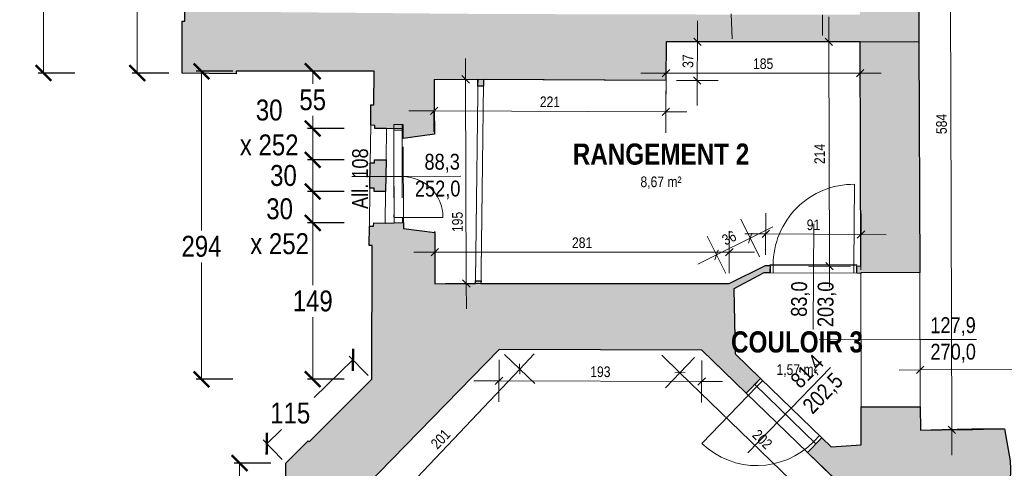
# Model space of a CAD drawing. Extents: x -6068 to 35118, y -17738 to 67348.
# Tile 177 of 243: x -252 to 688, y 14212 to 14640. Entities that reach past the tile are written whole.
import ezdxf
from ezdxf.enums import TextEntityAlignment as Align

# ---------------------------------------------------------------- set-up
doc = ezdxf.new("R2010")
doc.units = 0
doc.header["$LTSCALE"] = 15
for name, pattern in [('Continua', [0]), ('Cui_CACHE', [0.375, 0.25, -0.125]), ('Cui_CONTINU', [0])]:
    doc.linetypes.add(name, pattern=pattern)
doc.layers.get('0').update_dxf_attribs({"linetype": 'CONTINUOUS'})
doc.layers.get('DEFPOINTS').update_dxf_attribs({"linetype": 'CONTINUOUS'})
for name, color, linetype, lineweight, true_color in [('Baie Architectural - Mesures - NIVEAUX - Style par défaut', 7, 'Continua', 0, 0x000000), ('Baie Architectural - Seuil - NIVEAUX - Style par défaut', 7, 'Continua', 0, 0x000000), ('EDL-Mesures et Cotes', 7, 'Continua', 0, 0xc0c0c0), ('Enveloppe - NIVEAUX - Style par défaut', 7, 'Continua', 0, 0x000000), ('Fenêtre - Cadre - NIVEAUX - Style par défaut', 7, 'Continua', 0, 0x000000), ('Fenêtre - Mesures - NIVEAUX - Style par défaut', 7, 'Continua', 0, 0x000000), ('Fenêtre - Ouvertures - NIVEAUX - Style par défaut', 7, 'Continua', 0, 0x000000), ('Fenêtre - Seuil - NIVEAUX - Style par défaut', 7, 'Continua', 0, 0x000000), ('Pièce - Notes - NIVEAUX - Style par défaut', 7, 'Continua', 0, 0x000000), ('Porte - Cadre - NIVEAUX - Style par défaut', 7, 'Continua', 0, 0x000000), ('Porte - Mesures - NIVEAUX - Style par défaut', 7, 'Continua', 0, 0x000000), ('Porte - Ouvertures - NIVEAUX - Style par défaut', 7, 'Continua', 0, 0x000000), ('Porte - Seuil - NIVEAUX - Style par défaut', 7, 'Continua', 0, 0x000000)]:
    doc.layers.add(name, color=color, linetype=linetype, lineweight=lineweight, true_color=true_color)
doc.layers.add('EDL_RDC murs & cloisons', color=5, linetype='CONTINUOUS')
doc.layers.add('PIS-fond de plan', color=7, linetype='Cui_CONTINU')
doc.styles.add('Arial Narrow', font='ARIALN.TTF')
doc.styles.add('Arial Narrow Bold', font='ARIALNB.TTF')
doc.styles.add('MtXpl_Arial_Narrow', font='ARIALN.TTF')
doc.dimstyles.new('Côtes (ech cm) PIS', dxfattribs={"dimscale": 0, "dimtxt": 20, "dimasz": 15, "dimexe": 5, "dimexo": 5, "dimgap": 5, "dimtad": 0, "dimtih": 1, "dimtoh": 1, "dimdec": 0, "dimtxsty": 'Arial Narrow', "dimblk": 'ARCHTICK', "dimcen": 0, "dimclrd": 256, "dimclre": 256, "dimclrt": 256, "dimadec": 0, "dimazin": 0, "dimtfac": 1, "dimtdec": 0, "dimtmove": 2, "dimatfit": 3, "dimfxl": 30, "dimfxlon": 1, "dimlwd": 0, "dimarcsym": 0})

# ---------------------------------------------------------------- blocks, each defined once
blk = doc.blocks.new('EDL_RDC_2025 09 17')
at = {"layer": 'EDL_RDC murs & cloisons', "linetype": 'Continuous', "ltscale": 0.08}
h = blk.add_hatch(color=9, dxfattribs=at)
h.dxf.hatch_style = 1
h.paths.add_polyline_path([(-96.69, -955.98), (-81.69, -956.07), (-74.17, -959.86), (-65.17, -959.82), (-65.2, -964.33), (-35.15, -966.38), (-35.3, -1055.44), (188.69, -1057.44), (365.44, -1057.94), (550.28, -1058.07), (550.21, -1033.67), (585.61, -1033.58), (585.26, -902.77), (549.86, -902.87), (549.78, -870.82), (549.53, -870.82), (549.15, -782.31), (597.75, -781.88), (597.67, -766.07), (605.26, -766.02), (605.69, -814.49), (688.77, -814.05), (689.07, -869.89), (606.17, -870.33), (606.26, -902.72), (606.26, -1033.52), (606.27, -1083.97), (607.33, -1304.4), (550.93, -1304.55), (550.94, -1305.14), (547.2, -1305.11), (547.24, -1298.11), (550.92, -1298.14), (550.63, -1191.06), (550.34, -1083.98), (364.98, -1084.01), (364.84, -1120.83), (190.81, -1120.15), (190.74, -1126.4), (185.45, -1126.34), (185.45, -1120.13), (143.71, -1120.27), (143.8, -1146.09), (143.89, -1172.22), (114.09, -1176.32), (114.05, -1167.24), (98.1, -1166.96), (87.1, -1166.82), (87.1, -1163.82), (83.14, -1163.76), (83.39, -1144.34), (86.04, -1144.37), (86.57, -1112.17), (-45.16, -1111.93), (-45.2, -1114.65), (-96.77, -1113.88), (-96.72, -1064.31), (-94.44, -1064.31), (-94.44, -976.78), (-96.81, -976.77), (-96.69, -955.98)])
h = blk.add_hatch(color=9, dxfattribs=at)
h.dxf.hatch_style = 1
h.paths.add_polyline_path([(82.68, -1199.64), (86.68, -1199.69), (86.72, -1196.69), (97.72, -1196.83), (97.33, -1227.08), (86.33, -1226.94), (86.37, -1223.94), (82.37, -1223.94)])
h = blk.add_hatch(color=9, dxfattribs=at)
h.dxf.hatch_style = 1
h.paths.add_polyline_path([(81.91, -1259.99), (85.91, -1260.04), (85.95, -1257.04), (96.95, -1257.18), (105.36, -1256.76), (114.36, -1256.73), (114.38, -1262.31), (144.21, -1266.22), (144.37, -1315.01), (183.09, -1314.99), (183.13, -1312.3), (188.41, -1312.37), (188.38, -1314.99), (425.39, -1314.88), (460.02, -1297.54), (464.26, -1297.57), (464.26, -1304.57), (458.24, -1304.53), (429.75, -1320.04), (430.86, -1381.94), (455.16, -1405.47), (441.54, -1419.53), (399.12, -1378.44), (205.64, -1377.87), (65.51, -1521.87), (66.22, -1718.84), (87.4, -1740.5), (69.05, -1764.89), (72.83, -1768.58), (66.54, -1775.02), (58.31, -1766.99), (47.49, -1777.86), (45.36, -1775.75), (42.54, -1778.58), (1.1, -1737.32), (0.89, -1708.67), (3.77, -1708.68), (4.4, -1516.95), (2.07, -1516.94), (2.03, -1486.4), (23.42, -1465.17), (24.42, -1466.18), (84.3, -1406.26), (84.57, -1278.6), (81.67, -1278.57), (81.91, -1259.99)])
h = blk.add_hatch(color=9, dxfattribs=at)
h.dxf.hatch_style = 1
h.paths.add_polyline_path([(607.89, -1513.22), (607.69, -1544.84), (589.69, -1544.84), (580.04, -1543.97), (544.04, -1544.19), (543.89, -1518.66), (500.03, -1476.18), (513.64, -1462.12), (522.64, -1470.84), (551.37, -1468.76), (551.27, -1432.46), (607.68, -1432.46), (607.74, -1454.93), (687.9, -1453.65), (693.5, -1484.02), (693.66, -1492.02), (693.66, -1497.02), (690.42, -1511.23), (687.42, -1511.22), (687.4, -1515.22), (669.34, -1515.14), (669.34, -1513.12)])
at = {"layer": 'Baie Architectural - Mesures - NIVEAUX - Style par défaut', "color": 103, "linetype": 'Continua', "lineweight": 13, "ltscale": 0.1, "true_color": 0x49c386}
for q in [(511.1, -1368.61), (661.43, -1368.21)]:
    blk.add_line((607.5, -1368.35), q, dxfattribs=at)
at = {"layer": 'Baie Architectural - Seuil - NIVEAUX - Style par défaut', "color": 103, "linetype": 'Cui_CACHE', "lineweight": 5, "ltscale": 0.1, "true_color": 0x49c386}
for p, q in [((185.45, -1126.34), (183.13, -1312.3)), ((188.41, -1312.37), (190.74, -1126.4))]:
    blk.add_line(p, q, dxfattribs=at)
at = {"layer": 'Baie Architectural - Seuil - NIVEAUX - Style par défaut', "color": 103, "linetype": 'Continua', "lineweight": 5, "ltscale": 0.1, "true_color": 0x49c386}
for p, q in [((83.14, -1163.76), (82.68, -1199.64)), ((97.72, -1196.83), (98.1, -1166.96)), ((82.37, -1223.89), (81.91, -1259.99)), ((96.95, -1257.18), (97.33, -1227.08)), ((550.93, -1304.55), (551.27, -1432.46)), ((607.67, -1432.3), (607.33, -1304.4))]:
    blk.add_line(p, q, dxfattribs=at)
at = {"layer": 'EDL-Mesures et Cotes', "color": 9, "linetype": 'Continua', "lineweight": 5, "ltscale": 0.1, "true_color": 0xc0c0c0}
for p, q in [((637.73, -1454.66), (636.17, -870.25)), ((427.25, -1057.22), (427.96, -1081.21)), ((514.35, -1058.17), (514.4, -1078.17)), ((520.34, -1084.06), (520.28, -1060.06)), ((394.98, -1084.13), (395.06, -1064.13)), ((374.98, -1084.05), (414.98, -1084.21)), ((394.84, -1120.94), (394.98, -1084.13)), ((540.34, -1084), (500.34, -1084.11)), ((520.34, -1084.06), (520.92, -1298.22)), ((364.98, -1094.01), (364.99, -1134.01)), ((550.35, -1093.98), (550.35, -1133.98)), ((173.71, -1119.86), (173.64, -1099.87)), ((364.99, -1114.01), (340.99, -1114.02)), ((364.99, -1114.01), (550.35, -1113.98)), ((550.35, -1113.98), (570.35, -1113.97)), ((153.71, -1119.93), (193.71, -1119.8)), ((174.38, -1314.9), (173.71, -1119.86)), ((374.84, -1120.87), (414.84, -1121.02)), ((394.84, -1120.94), (394.75, -1144.94)), ((143.67, -1129.97), (143.51, -1169.97)), ((364.8, -1130.83), (364.65, -1170.83)), ((143.59, -1149.97), (119.59, -1149.87)), ((143.59, -1149.97), (364.72, -1150.83)), ((364.72, -1150.83), (384.72, -1150.91)), ((460.08, -1287.54), (460.34, -1247.54)), ((550.98, -1288.14), (551.24, -1248.14)), ((454.19, -1289.34), (436.38, -1253.52)), ((144.37, -1305.01), (144.36, -1265.01)), ((425.38, -1304.88), (425.36, -1264.88)), ((460.21, -1267.54), (440.21, -1267.41)), ((445.29, -1271.43), (466.78, -1260.74)), ((551.11, -1268.14), (460.21, -1267.54)), ((551.11, -1268.14), (575.11, -1268.29)), ((422.06, -1305.32), (404.25, -1269.5)), ((445.29, -1271.43), (413.15, -1287.41)), ((144.37, -1285.01), (124.37, -1285.02)), ((425.37, -1284.88), (144.37, -1285.01)), ((413.15, -1287.41), (395.24, -1296.31)), ((425.37, -1284.88), (449.37, -1284.87)), ((540.92, -1298.16), (500.92, -1298.27)), ((520.92, -1298.22), (520.97, -1318.22)), ((154.38, -1314.97), (194.38, -1314.84)), ((174.38, -1314.9), (174.46, -1338.9)), ((607.57, -1417.36), (607.4, -1377.36)), ((205.62, -1387.87), (205.5, -1427.87)), ((210.85, -1382.79), (239.91, -1410.28)), ((225.38, -1396.53), (239.12, -1382.01)), ((378.25, -1399.99), (361.01, -1383.29)), ((392.16, -1385.62), (364.33, -1414.35)), ((399.09, -1388.44), (398.97, -1428.44)), ((87.3, -1542.49), (225.38, -1396.53)), ((378.25, -1399.99), (523.01, -1540.21)), ((607.49, -1397.36), (587.49, -1397.45)), ((1504.9, -1393.49), (607.49, -1397.36)), ((205.56, -1407.87), (181.56, -1407.79)), ((205.56, -1407.87), (399.03, -1408.44)), ((399.03, -1408.44), (419.03, -1408.5)), ((617.73, -1454.71), (657.73, -1454.61)), ((637.73, -1454.66), (637.8, -1478.66))]:
    blk.add_line(p, q, dxfattribs=at)
at = {"layer": 'EDL-Mesures et Cotes', "color": 9, "linetype": 'Continua', "lineweight": 20, "ltscale": 0.1, "true_color": 0xc0c0c0}
for p, q in [((398.5, -1087.68), (391.46, -1080.58)), ((523.89, -1087.58), (516.8, -1080.53)), ((177.26, -1123.39), (170.16, -1116.34)), ((368.52, -1110.48), (361.45, -1117.55)), ((391.32, -1117.39), (398.36, -1124.49)), ((546.82, -1117.51), (553.89, -1110.44)), ((147.14, -1146.45), (140.04, -1153.49)), ((361.17, -1154.35), (368.27, -1147.31)), ((443.69, -1276.17), (446.88, -1266.69)), ((463.77, -1264.03), (456.66, -1271.06)), ((547.55, -1271.65), (554.67, -1264.62)), ((147.9, -1281.47), (140.83, -1288.54)), ((414.74, -1282.67), (411.56, -1292.15)), ((421.84, -1288.42), (428.91, -1281.34)), ((517.37, -1294.69), (524.46, -1301.74)), ((170.83, -1311.38), (177.93, -1318.43)), ((225.52, -1401.53), (225.24, -1391.54)), ((383.25, -1399.91), (373.25, -1400.07)), ((611.01, -1393.81), (603.97, -1400.91)), ((209.1, -1404.34), (202.01, -1411.39)), ((395.49, -1411.96), (402.58, -1404.91)), ((634.19, -1451.13), (641.28, -1458.19))]:
    blk.add_line(p, q, dxfattribs=at)
at = {"layer": 'EDL_RDC murs & cloisons', "linetype": 'Continuous', "ltscale": 0.08}
for points in [[(606.26, -1033.52), (606.27, -1083.97), (607.33, -1304.4), (550.93, -1304.55), (550.94, -1305.14), (547.2, -1305.11), (547.24, -1298.11), (550.92, -1298.14), (550.63, -1191.06), (550.34, -1083.98), (364.98, -1084.01), (364.84, -1120.83), (190.81, -1120.15), (190.74, -1126.4), (185.45, -1126.34), (185.45, -1120.13), (143.71, -1120.27), (143.71, -1120.27), (143.8, -1146.09), (143.89, -1172.22), (114.09, -1176.32), (114.05, -1167.24), (98.1, -1166.96), (87.1, -1166.82), (87.1, -1163.82), (83.14, -1163.76), (83.39, -1144.34), (86.04, -1144.37), (86.57, -1112.17), (-45.16, -1111.93), (-45.2, -1114.65), (-96.77, -1113.88), (-96.72, -1064.31), (-94.44, -1064.31), (-94.44, -976.78)], [(2.07, -1516.94), (2.03, -1486.4), (23.42, -1465.17), (24.42, -1466.18), (84.3, -1406.26), (84.57, -1278.6), (81.67, -1278.57), (81.91, -1259.99), (81.91, -1259.99), (85.91, -1260.04), (85.95, -1257.04), (96.95, -1257.18), (105.36, -1256.76), (114.36, -1256.73), (114.38, -1262.31), (144.21, -1266.22), (144.37, -1315.01), (183.09, -1314.99), (183.13, -1312.3), (188.41, -1312.37), (188.38, -1314.99), (425.39, -1314.88), (460.02, -1297.54), (464.26, -1297.57), (464.26, -1304.57), (458.24, -1304.53), (429.75, -1320.04), (430.86, -1381.94), (455.16, -1405.47), (441.54, -1419.53), (399.12, -1378.44), (205.64, -1377.87), (65.51, -1521.87)]]:
    blk.add_lwpolyline(points, dxfattribs=at)
for points in [[(82.68, -1199.64), (86.68, -1199.69), (86.72, -1196.69), (97.72, -1196.83), (97.33, -1227.08), (86.33, -1226.94), (86.37, -1223.94), (82.37, -1223.94), (82.68, -1199.64)], [(607.89, -1513.22), (607.69, -1544.84), (589.69, -1544.84), (580.04, -1543.97), (544.04, -1544.19), (543.89, -1518.66), (500.03, -1476.18), (513.64, -1462.12), (522.64, -1470.84), (551.37, -1468.76), (551.27, -1432.46), (607.68, -1432.46), (607.74, -1454.93), (687.9, -1453.65), (693.5, -1484.02), (693.66, -1492.02), (693.66, -1497.02), (690.42, -1511.23), (690.42, -1511.23), (687.42, -1511.22), (687.4, -1515.22), (669.34, -1515.14), (669.34, -1513.12), (607.89, -1513.22)]]:
    blk.add_lwpolyline(points, close=True, dxfattribs=at)
at = {"layer": 'Enveloppe - NIVEAUX - Style par défaut', "color": 18, "linetype": 'Continua', "lineweight": 20, "ltscale": 0.1, "true_color": 0x000000}
for p, q in [((606.71, -1070.87), (606.61, -1033.52)), ((-96.72, -1064.31), (-96.77, -1113.88)), ((-94.44, -1064.31), (-96.72, -1064.31)), ((607.33, -1301.49), (606.71, -1070.87)), ((606.74, -1083.97), (606.71, -1070.87)), ((606.74, -1083.97), (606.71, -1070.87)), ((364.84, -1120.83), (364.98, -1084.01)), ((364.98, -1084.01), (397.65, -1084.01)), ((397.65, -1084.01), (550.34, -1083.98)), ((550.34, -1083.98), (606.74, -1083.97)), ((550.34, -1083.98), (606.74, -1083.97)), ((550.34, -1083.98), (550.92, -1298.14)), ((-96.77, -1113.88), (-45.2, -1114.65)), ((-45.2, -1114.65), (-45.16, -1111.93)), ((-45.16, -1111.93), (86.57, -1112.17)), ((86.57, -1112.17), (86.04, -1144.37)), ((143.89, -1172.22), (143.71, -1119.97)), ((143.71, -1119.97), (188.44, -1120.14)), ((185.53, -1120.13), (185.45, -1126.34)), ((185.45, -1126.34), (190.74, -1126.4)), ((188.44, -1120.14), (364.84, -1120.83)), ((190.74, -1126.4), (190.81, -1120.15)), ((83.39, -1144.34), (83.14, -1163.76)), ((86.04, -1144.37), (83.39, -1144.34)), ((83.14, -1163.76), (87.14, -1163.82)), ((87.14, -1163.82), (87.1, -1166.82)), ((87.1, -1166.82), (98.1, -1166.96)), ((114.05, -1167.24), (114.09, -1176.32)), ((114.09, -1176.32), (143.89, -1172.22)), ((82.68, -1199.64), (82.37, -1223.89)), ((86.68, -1199.69), (82.68, -1199.64)), ((86.72, -1196.69), (86.68, -1199.69)), ((97.72, -1196.83), (86.72, -1196.69)), ((97.33, -1227.08), (97.72, -1196.83)), ((82.37, -1223.89), (86.37, -1223.94)), ((86.37, -1223.94), (86.33, -1226.94)), ((86.33, -1226.94), (97.33, -1227.08)), ((85.95, -1257.04), (85.91, -1260.04)), ((96.95, -1257.18), (85.95, -1257.04)), ((114.36, -1256.73), (105.36, -1256.76)), ((114.38, -1262.31), (114.35, -1254.32)), ((81.91, -1259.99), (81.67, -1278.57)), ((85.91, -1260.04), (81.91, -1259.99)), ((144.21, -1266.22), (114.38, -1262.31)), ((144.37, -1315.01), (144.21, -1266.22)), ((81.67, -1278.57), (84.57, -1278.6)), ((84.57, -1278.6), (84.3, -1406.26)), ((429.75, -1320.04), (458.24, -1304.53)), ((458.24, -1304.53), (464.21, -1304.57)), ((460.02, -1297.54), (458.64, -1298.29)), ((464.26, -1297.57), (460.02, -1297.54)), ((464.21, -1304.57), (464.26, -1297.57)), ((547.24, -1298.11), (547.2, -1305.11)), ((547.2, -1305.11), (550.94, -1305.14)), ((550.92, -1298.14), (547.24, -1298.11)), ((550.93, -1301.89), (550.92, -1298.14)), ((550.93, -1304.55), (607.33, -1304.4)), ((607.33, -1304.4), (607.33, -1301.49)), ((607.33, -1301.74), (607.33, -1301.49)), ((183.13, -1312.3), (183.09, -1314.99)), ((188.41, -1312.37), (183.13, -1312.3)), ((188.38, -1314.99), (188.41, -1312.37)), ((430.86, -1381.94), (429.75, -1320.04)), ((205.64, -1377.87), (205.75, -1377.76)), ((205.64, -1377.87), (205.75, -1377.76)), ((205.64, -1377.87), (205.75, -1377.76)), ((205.64, -1377.87), (399.12, -1378.44)), ((399.12, -1378.44), (419.21, -1397.89)), ((455.16, -1405.47), (430.86, -1381.94)), ((419.21, -1397.89), (441.54, -1419.53)), ((84.3, -1406.26), (24.42, -1466.18)), ((441.54, -1419.53), (455.16, -1405.47)), ((607.67, -1432.3), (551.27, -1432.46)), ((551.27, -1432.46), (551.37, -1468.76)), ((607.74, -1454.93), (607.67, -1432.3)), ((628.67, -1454.31), (607.74, -1454.93)), ((656.95, -1453.75), (628.67, -1454.31)), ((687.9, -1453.65), (656.95, -1453.75)), ((23.42, -1465.17), (2.03, -1486.4)), ((24.42, -1466.18), (23.42, -1465.17)), ((513.64, -1462.12), (500.03, -1476.18)), ((522.64, -1470.84), (513.64, -1462.12)), ((551.37, -1468.76), (522.64, -1470.84)), ((500.03, -1476.18), (511.58, -1487.36)), ((511.58, -1487.36), (505.3, -1481.28)), ((511.58, -1487.36), (505.3, -1481.28)), ((511.58, -1487.36), (505.3, -1481.28)), ((2.03, -1486.4), (2.07, -1516.95)), ((511.58, -1487.36), (543.89, -1518.66))]:
    blk.add_line(p, q, dxfattribs=at)
at = {"layer": 'Fenêtre - Cadre - NIVEAUX - Style par défaut', "color": 161, "linetype": 'Continua', "lineweight": 13, "ltscale": 0.1, "true_color": 0x7599ff}
for p, q in [((105.04, -1163.15), (114.04, -1163.12)), ((113.04, -1163.13), (113.28, -1233.13)), ((114.04, -1163.26), (114.06, -1168.26)), ((105.13, -1189.35), (105.11, -1184.35)), ((105.36, -1256.76), (105.12, -1186.76)), ((105.35, -1254.35), (105.34, -1249.35)), ((105.35, -1251.76), (113.35, -1251.73)), ((113.35, -1251.73), (113.36, -1256.73))]:
    blk.add_line(p, q, dxfattribs=at)
at = {"layer": 'Fenêtre - Mesures - NIVEAUX - Style par défaut', "color": 161, "linetype": 'Continua', "lineweight": 13, "ltscale": 0.1, "true_color": 0x7599ff}
for p, q in [((115.23, -1212.56), (65.23, -1212.74)), ((115.21, -1212.56), (169.13, -1212.38))]:
    blk.add_line(p, q, dxfattribs=at)
at = {"layer": 'Fenêtre - Ouvertures - NIVEAUX - Style par défaut', "color": 161, "linetype": 'Continua', "lineweight": 13, "ltscale": 0.1, "true_color": 0x7599ff}
for p, q in [((114.06, -1168.41), (105.06, -1168.44)), ((113.35, -1251.73), (152.01, -1251.73))]:
    blk.add_line(p, q, dxfattribs=at)
at = {"layer": 'Fenêtre - Ouvertures - NIVEAUX - Style par défaut', "color": 161, "linetype": 'Continua', "lineweight": 5, "ltscale": 0.1, "true_color": 0x7599ff}
blk.add_arc((112.85, -1251.73), 39.16, 0, 89.24228, dxfattribs=at)
at = {"layer": 'Fenêtre - Seuil - NIVEAUX - Style par défaut', "color": 161, "linetype": 'Continua', "lineweight": 5, "ltscale": 0.1, "true_color": 0x7599ff}
for p, q in [((105.04, -1163.15), (105.28, -1233.15)), ((114.35, -1254.32), (114.11, -1184.32))]:
    blk.add_line(p, q, dxfattribs=at)
at = {"layer": 'Porte - Cadre - NIVEAUX - Style par défaut', "color": 103, "linetype": 'Continua', "lineweight": 5, "ltscale": 0.1, "true_color": 0x49c386}
for p, q in [((464.26, -1296.57), (464.21, -1304.57)), ((547.25, -1297.11), (464.26, -1296.57)), ((464.21, -1304.57), (547.2, -1305.11)), ((547.2, -1305.11), (547.25, -1297.11)), ((455.16, -1405.47), (449.59, -1411.22)), ((513.64, -1462.12), (455.16, -1405.47)), ((449.59, -1411.22), (508.07, -1467.87)), ((508.07, -1467.87), (513.64, -1462.12))]:
    blk.add_line(p, q, dxfattribs=at)
at = {"layer": 'Porte - Mesures - NIVEAUX - Style par défaut', "color": 103, "linetype": 'Continua', "lineweight": 13, "ltscale": 0.1, "true_color": 0x49c386}
for p, q in [((505.7, -1304.84), (506.01, -1257.84)), ((505.7, -1304.84), (505.35, -1358.76)), ((484.4, -1433.8), (521.91, -1395.07)), ((484.4, -1433.8), (442.95, -1476.58))]:
    blk.add_line(p, q, dxfattribs=at)
at = {"layer": 'Porte - Ouvertures - NIVEAUX - Style par défaut', "color": 103, "linetype": 'Continua', "lineweight": 13, "ltscale": 0.1, "true_color": 0x49c386}
for p, q in [((544.25, -1297.09), (544.75, -1220.11)), ((467.26, -1296.59), (467.21, -1304.59)), ((544.25, -1297.09), (544.2, -1305.09)), ((451.74, -1413.31), (457.31, -1407.56)), ((451.74, -1413.31), (399.27, -1467.48)), ((505.92, -1465.78), (511.48, -1460.03))]:
    blk.add_line(p, q, dxfattribs=at)
at = {"layer": 'Porte - Ouvertures - NIVEAUX - Style par défaut', "color": 103, "linetype": 'Continua', "lineweight": 5, "ltscale": 0.1, "true_color": 0x49c386}
for centre, radius, start, end in [((544.25, -1297.09), 76.99, 89.62674, 180.00001), ((451.74, -1413.31), 75.42, 225.91313, 315.91299)]:
    blk.add_arc(centre, radius, start, end, dxfattribs=at)
at = {"layer": 'Porte - Seuil - NIVEAUX - Style par défaut', "color": 103, "linetype": 'Continua', "lineweight": 5, "ltscale": 0.1, "true_color": 0x49c386}
for p, q in [((464.21, -1304.57), (547.2, -1305.11)), ((547.24, -1298.11), (464.26, -1297.57)), ((513.64, -1462.12), (455.16, -1405.47)), ((441.54, -1419.53), (500.03, -1476.18))]:
    blk.add_line(p, q, dxfattribs=at)
at = {"layer": 'Baie Architectural - Mesures - NIVEAUX - Style par défaut', "color": 103, "linetype": 'Continuous', "true_color": 0x49c386, "style": 'MtXpl_Arial_Narrow'}
for s, p in [('127,9', (617.22, -1362.29)), ('270,0', (617.33, -1387.59))]:
    blk.add_text(s, height=15.153, rotation=0.15292, dxfattribs=at).set_placement(p)
at = {"layer": 'EDL-Mesures et Cotes', "color": 8, "true_color": 0x808080, "style": 'Arial Narrow'}
for s, rotation, p in [('37', 89.77732, (390.91, -1102.52)), ('185', 0.01101, (457.67, -1110)), ('221', 359.77732, (254.17, -1146.4)), ('584', 90.15292, (632.95, -1162.47)), ('214', 90.15291, (516.63, -1191.15)), ('195', 90.19718, (170.94, -1256.06)), ('91', 359.62676, (505.69, -1263.84)), ('36', 26.43853, (427.44, -1275.84)), ('281', 0.02551, (284.87, -1280.94)), ('193', 359.83076, (302.31, -1404.15)), ('201', 46.58769, (153.43, -1466.76)), ('202', 315.91305, (453.41, -1467.22))]:
    blk.add_text(s, height=10.103, rotation=rotation, dxfattribs=at).set_placement(p, align=Align.CENTER)
at = {"layer": 'Fenêtre - Mesures - NIVEAUX - Style par défaut', "color": 161, "linetype": 'Continuous', "true_color": 0x7599ff, "style": 'MtXpl_Arial_Narrow'}
for s, rotation, p in [('All. 108', 90, (80.54, -1243.69)), ('88,3', 0.19718, (134.44, -1206.19)), ('252,0', 0.19718, (125.34, -1231.85))]:
    blk.add_text(s, height=15.153, rotation=rotation, dxfattribs=at).set_placement(p)
at = {"layer": 'Pièce - Notes - NIVEAUX - Style par défaut', "color": 18, "true_color": 0x000000, "style": 'Arial Narrow Bold'}
for s, height, p in [('RANGEMENT 2', 20.2055, (360.18, -1201.36)), ('COULOIR 3', 20.205, (490.03, -1380.72))]:
    blk.add_text(s, height=height, dxfattribs=at).set_placement(p, align=Align.CENTER)
at = {"layer": 'Pièce - Notes - NIVEAUX - Style par défaut', "color": 8, "true_color": 0x808080, "style": 'Arial Narrow'}
for s, p in [('8,67 m²', (360.18, -1212.67)), ('1,57 m²', (490.03, -1392.02))]:
    blk.add_text(s, height=10.103, dxfattribs=at).set_placement(p, align=Align.TOP_CENTER)
at = {"layer": 'Porte - Mesures - NIVEAUX - Style par défaut', "color": 103, "linetype": 'Continuous', "true_color": 0x49c386, "style": 'MtXpl_Arial_Narrow'}
for s, rotation, p in [('203,0', 89.62676, (524.63, -1356.5)), ('83,0', 89.62676, (499.39, -1346.68)), ('81,4', 45.91305, (493.26, -1415.96)), ('202,5', 45.91305, (504.81, -1440.41))]:
    blk.add_text(s, height=15.153, rotation=rotation, dxfattribs=at).set_placement(p)
blk = doc.blocks.new('_ArchTick')
at = {"color": 0, "linetype": 'ByBlock', "const_width": 0.15}
blk.add_lwpolyline([(-0.5, -0.5), (0.5, 0.5)], dxfattribs=at)
blk = doc.blocks.new('*D58')
at = {"layer": 'DEFPOINTS', "color": 0, "linetype": 'Continuous', "ltscale": 0.08, "transparency": 16777216}
for p in [(-95.15, 15146.39), (-229.2, 14589.33), (-96.76, 14589.33)]:
    blk.add_point(p, dxfattribs=at)
at = {"layer": 'EDL-Mesures et Cotes', "linetype": 'Continuous', "lineweight": -2, "ltscale": 0.08, "transparency": 16777216}
for p, q in [((-199.2, 15146.39), (-234.2, 15146.39)), ((-199.2, 14589.33), (-234.2, 14589.33))]:
    blk.add_line(p, q, dxfattribs=at)
at = {"layer": 'EDL-Mesures et Cotes', "linetype": 'Continuous', "lineweight": 0, "ltscale": 0.08, "transparency": 16777216}
for p, q in [((-229.2, 15146.39), (-229.2, 14898.2)), ((-229.2, 14589.33), (-229.2, 14867.86))]:
    blk.add_line(p, q, dxfattribs=at)
at = {"layer": 'EDL-Mesures et Cotes', "linetype": 'Continuous', "lineweight": 0, "ltscale": 0.08, "transparency": 16777216, "xscale": 15, "yscale": 15, "zscale": 15}
for p, rotation in [((-229.2, 15146.39), 90), ((-229.2, 14589.33), 270)]:
    blk.add_blockref('_ArchTick', p, dxfattribs=dict(at, rotation=rotation))
at = {"layer": 'EDL-Mesures et Cotes', "linetype": 'Continuous', "ltscale": 0.08, "transparency": 16777216, "insert": (-229.2, 14883.03), "char_height": 20, "attachment_point": 5, "style": 'Arial Narrow'}
blk.add_mtext('557', dxfattribs=at)
blk = doc.blocks.new('*D64')
at = {"layer": 'DEFPOINTS', "color": 0, "linetype": 'Continuous', "ltscale": 0.08, "transparency": 16777216}
for p in [(-96.69, 14747.24), (-139.71, 14589.33), (-96.76, 14589.33)]:
    blk.add_point(p, dxfattribs=at)
at = {"layer": 'EDL-Mesures et Cotes', "linetype": 'Continuous', "lineweight": -2, "ltscale": 0.08, "transparency": 16777216}
for p, q in [((-109.71, 14747.24), (-144.71, 14747.24)), ((-109.71, 14589.33), (-144.71, 14589.33))]:
    blk.add_line(p, q, dxfattribs=at)
at = {"layer": 'EDL-Mesures et Cotes', "linetype": 'Continuous', "lineweight": 0, "ltscale": 0.08, "transparency": 16777216}
for p, q in [((-139.71, 14747.24), (-139.71, 14683.5)), ((-139.71, 14589.33), (-139.71, 14653.07))]:
    blk.add_line(p, q, dxfattribs=at)
at = {"layer": 'EDL-Mesures et Cotes', "linetype": 'Continuous', "lineweight": 0, "ltscale": 0.08, "transparency": 16777216, "xscale": 15, "yscale": 15, "zscale": 15}
for p, rotation in [((-139.71, 14747.24), 90), ((-139.71, 14589.33), 270)]:
    blk.add_blockref('_ArchTick', p, dxfattribs=dict(at, rotation=rotation))
at = {"layer": 'EDL-Mesures et Cotes', "linetype": 'Continuous', "ltscale": 0.08, "transparency": 16777216, "insert": (-139.71, 14668.28), "char_height": 20, "attachment_point": 5, "style": 'Arial Narrow'}
blk.add_mtext('158', dxfattribs=at)
blk = doc.blocks.new('*D65')
at = {"layer": 'DEFPOINTS', "color": 0, "linetype": 'Continuous', "ltscale": 0.08, "transparency": 16777216}
for p in [(86.57, 14591.03), (-78.4, 14296.94), (84.3, 14296.94)]:
    blk.add_point(p, dxfattribs=at)
at = {"layer": 'EDL-Mesures et Cotes', "linetype": 'Continuous', "lineweight": -2, "ltscale": 0.08, "transparency": 16777216}
for p, q in [((-48.4, 14591.03), (-83.4, 14591.03)), ((-48.4, 14296.94), (-83.4, 14296.94))]:
    blk.add_line(p, q, dxfattribs=at)
at = {"layer": 'EDL-Mesures et Cotes', "linetype": 'Continuous', "lineweight": 0, "ltscale": 0.08, "transparency": 16777216}
for p, q in [((-78.4, 14591.03), (-78.4, 14438.99)), ((-78.4, 14296.94), (-78.4, 14408.56))]:
    blk.add_line(p, q, dxfattribs=at)
at = {"layer": 'EDL-Mesures et Cotes', "linetype": 'Continuous', "lineweight": 0, "ltscale": 0.08, "transparency": 16777216, "xscale": 15, "yscale": 15, "zscale": 15}
for p, rotation in [((-78.4, 14591.03), 90), ((-78.4, 14296.94), 270)]:
    blk.add_blockref('_ArchTick', p, dxfattribs=dict(at, rotation=rotation))
at = {"layer": 'EDL-Mesures et Cotes', "linetype": 'Continuous', "ltscale": 0.08, "transparency": 16777216, "insert": (-78.4, 14423.77), "char_height": 20, "attachment_point": 5, "style": 'Arial Narrow'}
blk.add_mtext('294', dxfattribs=at)
blk = doc.blocks.new('*D66')
at = {"layer": 'DEFPOINTS', "color": 0, "linetype": 'Continuous', "ltscale": 0.08, "transparency": 16777216}
for p in [(86.57, 14591.03), (27.76, 14536.39), (87.1, 14536.39)]:
    blk.add_point(p, dxfattribs=at)
at = {"layer": 'EDL-Mesures et Cotes', "linetype": 'Continuous', "lineweight": -2, "ltscale": 0.08, "transparency": 16777216}
for p, q in [((57.76, 14591.03), (22.76, 14591.03)), ((57.76, 14536.39), (22.76, 14536.39))]:
    blk.add_line(p, q, dxfattribs=at)
at = {"layer": 'EDL-Mesures et Cotes', "linetype": 'Continuous', "lineweight": 0, "ltscale": 0.08, "transparency": 16777216}
for p, q in [((27.76, 14591.03), (27.76, 14578.88)), ((27.76, 14536.39), (27.76, 14548.54))]:
    blk.add_line(p, q, dxfattribs=at)
at = {"layer": 'EDL-Mesures et Cotes', "linetype": 'Continuous', "lineweight": 0, "ltscale": 0.08, "transparency": 16777216, "xscale": 15, "yscale": 15, "zscale": 15}
for p, rotation in [((27.76, 14591.03), 90), ((27.76, 14536.39), 270)]:
    blk.add_blockref('_ArchTick', p, dxfattribs=dict(at, rotation=rotation))
at = {"layer": 'EDL-Mesures et Cotes', "linetype": 'Continuous', "ltscale": 0.08, "transparency": 16777216, "insert": (27.76, 14563.71), "char_height": 20, "attachment_point": 5, "style": 'Arial Narrow'}
blk.add_mtext('55', dxfattribs=at)
blk = doc.blocks.new('*D67')
at = {"layer": 'DEFPOINTS', "color": 0, "linetype": 'Continuous', "ltscale": 0.08, "transparency": 16777216}
for p in [(87.1, 14536.39), (27.76, 14506.51), (86.72, 14506.51)]:
    blk.add_point(p, dxfattribs=at)
at = {"layer": 'EDL-Mesures et Cotes', "linetype": 'Continuous', "lineweight": -2, "ltscale": 0.08, "transparency": 16777216}
for p, q in [((57.76, 14536.39), (22.76, 14536.39)), ((57.76, 14506.51), (22.76, 14506.51))]:
    blk.add_line(p, q, dxfattribs=at)
at = {"layer": 'EDL-Mesures et Cotes', "linetype": 'Continuous', "lineweight": 0, "ltscale": 0.08, "transparency": 16777216}
blk.add_line((27.76, 14536.39), (27.76, 14506.51), dxfattribs=at)
at = {"layer": 'EDL-Mesures et Cotes', "linetype": 'Continuous', "lineweight": 0, "ltscale": 0.08, "transparency": 16777216, "xscale": 15, "yscale": 15, "zscale": 15}
for p, rotation in [((27.76, 14536.39), 90), ((27.76, 14506.51), 270)]:
    blk.add_blockref('_ArchTick', p, dxfattribs=dict(at, rotation=rotation))
at = {"layer": 'EDL-Mesures et Cotes', "linetype": 'Continuous', "ltscale": 0.08, "transparency": 16777216, "insert": (-13.78, 14537.22), "char_height": 20, "attachment_point": 5, "style": 'Arial Narrow'}
blk.add_mtext('30\\Px 252', dxfattribs=at)
blk = doc.blocks.new('*D68')
at = {"layer": 'DEFPOINTS', "color": 0, "linetype": 'Continuous', "ltscale": 0.08, "transparency": 16777216}
for p in [(86.72, 14506.51), (27.76, 14476.26), (86.33, 14476.26)]:
    blk.add_point(p, dxfattribs=at)
at = {"layer": 'EDL-Mesures et Cotes', "linetype": 'Continuous', "lineweight": -2, "ltscale": 0.08, "transparency": 16777216}
for p, q in [((57.76, 14506.51), (22.76, 14506.51)), ((57.76, 14476.26), (22.76, 14476.26))]:
    blk.add_line(p, q, dxfattribs=at)
at = {"layer": 'EDL-Mesures et Cotes', "linetype": 'Continuous', "lineweight": 0, "ltscale": 0.08, "transparency": 16777216}
blk.add_line((27.76, 14506.51), (27.76, 14476.26), dxfattribs=at)
at = {"layer": 'EDL-Mesures et Cotes', "linetype": 'Continuous', "lineweight": 0, "ltscale": 0.08, "transparency": 16777216, "xscale": 15, "yscale": 15, "zscale": 15}
for p, rotation in [((27.76, 14506.51), 90), ((27.76, 14476.26), 270)]:
    blk.add_blockref('_ArchTick', p, dxfattribs=dict(at, rotation=rotation))
at = {"layer": 'EDL-Mesures et Cotes', "linetype": 'Continuous', "ltscale": 0.08, "transparency": 16777216, "insert": (-0.16, 14491.39), "char_height": 20, "attachment_point": 5, "style": 'Arial Narrow'}
blk.add_mtext('30', dxfattribs=at)
blk = doc.blocks.new('*D69')
at = {"layer": 'DEFPOINTS', "color": 0, "linetype": 'Continuous', "ltscale": 0.08, "transparency": 16777216}
for p in [(86.33, 14476.26), (27.76, 14446.16), (85.95, 14446.16)]:
    blk.add_point(p, dxfattribs=at)
at = {"layer": 'EDL-Mesures et Cotes', "linetype": 'Continuous', "lineweight": -2, "ltscale": 0.08, "transparency": 16777216}
for p, q in [((57.76, 14476.26), (22.76, 14476.26)), ((57.76, 14446.16), (22.76, 14446.16))]:
    blk.add_line(p, q, dxfattribs=at)
at = {"layer": 'EDL-Mesures et Cotes', "linetype": 'Continuous', "lineweight": 0, "ltscale": 0.08, "transparency": 16777216}
blk.add_line((27.76, 14476.26), (27.76, 14446.16), dxfattribs=at)
at = {"layer": 'EDL-Mesures et Cotes', "linetype": 'Continuous', "lineweight": 0, "ltscale": 0.08, "transparency": 16777216, "xscale": 15, "yscale": 15, "zscale": 15}
for p, rotation in [((27.76, 14476.26), 90), ((27.76, 14446.16), 270)]:
    blk.add_blockref('_ArchTick', p, dxfattribs=dict(at, rotation=rotation))
at = {"layer": 'EDL-Mesures et Cotes', "linetype": 'Continuous', "ltscale": 0.08, "transparency": 16777216, "insert": (-3.84, 14442.93), "char_height": 20, "attachment_point": 5, "style": 'Arial Narrow'}
blk.add_mtext('30\\Px 252', dxfattribs=at)
blk = doc.blocks.new('*D70')
at = {"layer": 'DEFPOINTS', "color": 0, "linetype": 'Continuous', "ltscale": 0.08, "transparency": 16777216}
for p in [(85.95, 14446.16), (27.76, 14296.94), (84.3, 14296.94)]:
    blk.add_point(p, dxfattribs=at)
at = {"layer": 'EDL-Mesures et Cotes', "linetype": 'Continuous', "lineweight": -2, "ltscale": 0.08, "transparency": 16777216}
for p, q in [((57.76, 14446.16), (22.76, 14446.16)), ((57.76, 14296.94), (22.76, 14296.94))]:
    blk.add_line(p, q, dxfattribs=at)
at = {"layer": 'EDL-Mesures et Cotes', "linetype": 'Continuous', "lineweight": 0, "ltscale": 0.08, "transparency": 16777216}
for p, q in [((27.76, 14446.16), (27.76, 14386.76)), ((27.76, 14296.94), (27.76, 14356.34))]:
    blk.add_line(p, q, dxfattribs=at)
at = {"layer": 'EDL-Mesures et Cotes', "linetype": 'Continuous', "lineweight": 0, "ltscale": 0.08, "transparency": 16777216, "xscale": 15, "yscale": 15, "zscale": 15}
for p, rotation in [((27.76, 14446.16), 90), ((27.76, 14296.94), 270)]:
    blk.add_blockref('_ArchTick', p, dxfattribs=dict(at, rotation=rotation))
at = {"layer": 'EDL-Mesures et Cotes', "linetype": 'Continuous', "ltscale": 0.08, "transparency": 16777216, "insert": (27.76, 14371.55), "char_height": 20, "attachment_point": 5, "style": 'Arial Narrow'}
blk.add_mtext('149', dxfattribs=at)
blk = doc.blocks.new('*D71')
at = {"layer": 'DEFPOINTS', "color": 0, "linetype": 'Continuous', "ltscale": 0.08, "transparency": 16777216}
for p in [(84.3, 14296.94), (-16.07, 14235.39), (2.03, 14216.81)]:
    blk.add_point(p, dxfattribs=at)
at = {"layer": 'EDL-Mesures et Cotes', "linetype": 'Continuous', "lineweight": 0, "ltscale": 0.08, "transparency": 16777216}
for p, q in [((66.2, 14315.52), (29.09, 14279.38)), ((-16.07, 14235.39), (-2.14, 14248.96))]:
    blk.add_line(p, q, dxfattribs=at)
at = {"layer": 'EDL-Mesures et Cotes', "linetype": 'Continuous', "lineweight": -2, "ltscale": 0.08, "transparency": 16777216}
for p, q in [((80.81, 14300.52), (62.71, 14319.11)), ((-1.46, 14220.39), (-19.56, 14238.97))]:
    blk.add_line(p, q, dxfattribs=at)
at = {"layer": 'EDL-Mesures et Cotes', "linetype": 'Continuous', "lineweight": 0, "ltscale": 0.08, "transparency": 16777216, "xscale": 15, "yscale": 15, "zscale": 15}
for p, rotation in [((66.2, 14315.52), 44.24635528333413), ((-16.07, 14235.39), 224.2463552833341)]:
    blk.add_blockref('_ArchTick', p, dxfattribs=dict(at, rotation=rotation))
at = {"layer": 'EDL-Mesures et Cotes', "linetype": 'Continuous', "ltscale": 0.08, "transparency": 16777216, "insert": (6.29, 14264.55), "char_height": 20, "attachment_point": 5, "style": 'Arial Narrow'}
blk.add_mtext('115', dxfattribs=at)
blk = doc.blocks.new('*D72')
at = {"layer": 'DEFPOINTS', "color": 0, "linetype": 'Continuous', "ltscale": 0.08, "transparency": 16777216}
for p in [(2.03, 14216.81), (-42.13, 13965.88), (1.1, 13965.88)]:
    blk.add_point(p, dxfattribs=at)
at = {"layer": 'EDL-Mesures et Cotes', "linetype": 'Continuous', "lineweight": -2, "ltscale": 0.08, "transparency": 16777216}
for p, q in [((-12.13, 14216.81), (-47.13, 14216.81)), ((-12.13, 13965.88), (-47.13, 13965.88))]:
    blk.add_line(p, q, dxfattribs=at)
at = {"layer": 'EDL-Mesures et Cotes', "linetype": 'Continuous', "lineweight": 0, "ltscale": 0.08, "transparency": 16777216}
for p, q in [((-42.13, 14216.81), (-42.13, 14106.56)), ((-42.13, 13965.88), (-42.13, 14076.13))]:
    blk.add_line(p, q, dxfattribs=at)
at = {"layer": 'EDL-Mesures et Cotes', "linetype": 'Continuous', "lineweight": 0, "ltscale": 0.08, "transparency": 16777216, "xscale": 15, "yscale": 15, "zscale": 15}
for p, rotation in [((-42.13, 14216.81), 90), ((-42.13, 13965.88), 270)]:
    blk.add_blockref('_ArchTick', p, dxfattribs=dict(at, rotation=rotation))
at = {"layer": 'EDL-Mesures et Cotes', "linetype": 'Continuous', "ltscale": 0.08, "transparency": 16777216, "insert": (-42.13, 14091.34), "char_height": 20, "attachment_point": 5, "style": 'Arial Narrow'}
blk.add_mtext('251', dxfattribs=at)
blk = doc.blocks.new('*D97')
at = {"layer": 'DEFPOINTS', "color": 0, "linetype": 'Continuous', "ltscale": 0.08, "transparency": 16777216}
for p in [(2918.1, 14386.22), (1.1, 13965.88), (2918.1, 13562.55)]:
    blk.add_point(p, dxfattribs=at)
at = {"layer": 'EDL-Mesures et Cotes', "linetype": 'Continuous', "lineweight": -2, "ltscale": 0.08, "transparency": 16777216}
for p, q in [((1.1, 13592.55), (1.1, 13557.55)), ((2918.1, 13592.55), (2918.1, 13557.55))]:
    blk.add_line(p, q, dxfattribs=at)
at = {"layer": 'EDL-Mesures et Cotes', "linetype": 'Continuous', "lineweight": 0, "ltscale": 0.08, "transparency": 16777216}
for p, q in [((1.1, 13562.55), (1429.98, 13562.55)), ((2918.1, 13562.55), (1489.22, 13562.55))]:
    blk.add_line(p, q, dxfattribs=at)
at = {"layer": 'EDL-Mesures et Cotes', "linetype": 'Continuous', "lineweight": 0, "ltscale": 0.08, "transparency": 16777216, "xscale": 15, "yscale": 15, "zscale": 15, "rotation": 180}
blk.add_blockref('_ArchTick', (1.1, 13562.55), dxfattribs=at)
at = {"layer": 'EDL-Mesures et Cotes', "linetype": 'Continuous', "lineweight": 0, "ltscale": 0.08, "transparency": 16777216, "xscale": 15, "yscale": 15, "zscale": 15}
blk.add_blockref('_ArchTick', (2918.1, 13562.55), dxfattribs=at)
at = {"layer": 'EDL-Mesures et Cotes', "linetype": 'Continuous', "ltscale": 0.08, "transparency": 16777216, "insert": (1459.6, 13562.55), "char_height": 20, "attachment_point": 5, "style": 'Arial Narrow'}
blk.add_mtext('2917', dxfattribs=at)

msp = doc.modelspace()

# ---------------------------------------------------------------- block references
at = {"layer": 'PIS-fond de plan'}
msp.add_blockref('EDL_RDC_2025 09 17', (0, 15703.2), dxfattribs=at)

# ---------------------------------------------------------------- dimensions: what is measured, and where the dimension line sits
at = {"layer": 'EDL-Mesures et Cotes', "linetype": 'Continuous', "ltscale": 0.08}
for base, p1, p2, angle, picture, middle, dimtype in [((-229.2, 14589.33), (-95.15, 15146.39), (-96.76, 14589.33), 90, '*D58', (-229.2, 14883.03), 160), ((-78.4, 14296.94), (86.57, 14591.03), (84.3, 14296.94), 90, '*D65', (-78.4, 14423.77), 160), ((-16.07, 14235.39), (84.3, 14296.94), (2.03, 14216.81), 224.24636, '*D71', (6.29, 14264.55), 161)]:
    dim = msp.add_linear_dim(base=base, p1=p1, p2=p2, angle=angle, dimstyle='Côtes (ech cm) PIS', override={"dimscale": 1}, dxfattribs=at)
    dim.commit()
    dim.dimension.update_dxf_attribs({"geometry": picture, "text_midpoint": middle, "dimtype": dimtype})
for base, p1, p2, picture, middle in [((-139.71, 14589.33), (-96.69, 14747.24), (-96.76, 14589.33), '*D64', (-139.71, 14668.28)), ((27.76, 14536.39), (86.57, 14591.03), (87.1, 14536.39), '*D66', (27.76, 14563.71)), ((27.76, 14476.26), (86.72, 14506.51), (86.33, 14476.26), '*D68', (-0.16, 14491.39)), ((27.76, 14296.94), (85.95, 14446.16), (84.3, 14296.94), '*D70', (27.76, 14371.55)), ((-42.13, 13965.88), (2.03, 14216.81), (1.1, 13965.88), '*D72', (-42.13, 14091.34))]:
    dim = msp.add_linear_dim(base=base, p1=p1, p2=p2, angle=90, dimstyle='Côtes (ech cm) PIS', override={"dimscale": 1}, dxfattribs=at)
    dim.commit()
    dim.dimension.update_dxf_attribs({"geometry": picture, "text_midpoint": middle})
for base, p1, p2, picture, middle in [((27.76, 14506.51), (87.1, 14536.39), (86.72, 14506.51), '*D67', (-13.78, 14537.22)), ((27.76, 14446.16), (86.33, 14476.26), (85.95, 14446.16), '*D69', (-3.84, 14442.93))]:
    dim = msp.add_linear_dim(base=base, p1=p1, p2=p2, angle=90, text='<>\\Px 252', dimstyle='Côtes (ech cm) PIS', override={"dimscale": 1}, dxfattribs=at)
    dim.commit()
    dim.dimension.update_dxf_attribs({"geometry": picture, "text_midpoint": middle, "dimtype": 160})
dim = msp.add_linear_dim(base=(2918.1, 13562.55), p1=(1.1, 13965.88), p2=(2918.1, 14386.22), dimstyle='Côtes (ech cm) PIS', override={"dimscale": 1}, dxfattribs=at)
dim.commit()
dim.dimension.update_dxf_attribs({"geometry": '*D97', "text_midpoint": (1459.6, 13562.55)})

doc.saveas('drawing.dxf')
